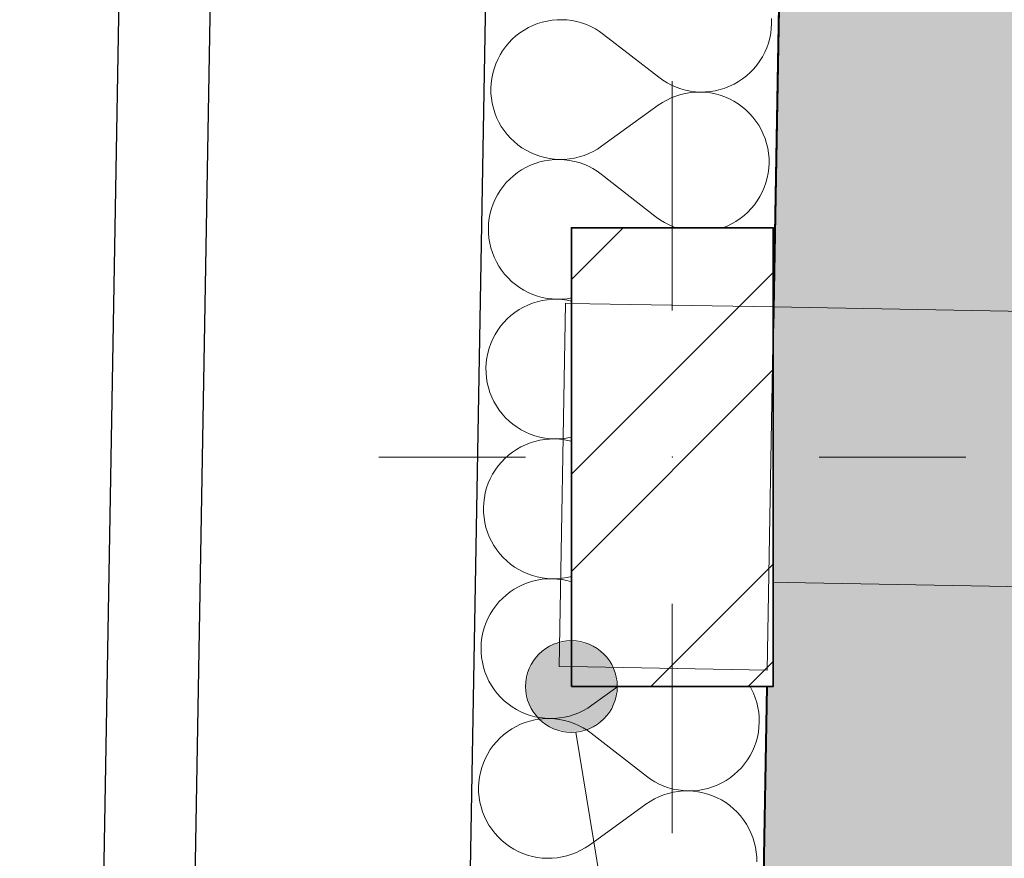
# Model space of a CAD drawing. Header units: millimetres. Extents: x -28017 to 3863, y -4271 to 20239.
# Tile 18 of 105: x -20835 to -20298, y 3334 to 3791. Entities that reach past the tile are written whole.
import ezdxf

# ---------------------------------------------------------------- set-up
doc = ezdxf.new("R2010")
doc.units = ezdxf.units.MM
doc.header["$MEASUREMENT"] = 0
doc.linetypes.add('Wipeout_Contour', pattern=[1000, 0, -1000])
for name, color, linetype in [('5._POHLED ZÁPADNÍ_2_2D prvky - obecné', 7, 'Continuous'), ('5._POHLED ZÁPADNÍ_2_Anotace - SP', 7, 'Continuous'), ('5._POHLED ZÁPADNÍ_2_Konstrukce - nenosné', 7, 'Continuous'), ('5._POHLED ZÁPADNÍ_2_Konstrukce - nosné', 7, 'Continuous'), ('5._POHLED ZÁPADNÍ_2_Nové_Konstrukce - nosné', 7, 'Continuous'), ('5._POHLED ZÁPADNÍ_2_Nové_Situace', 7, 'Continuous'), ('5._POHLED ZÁPADNÍ_2_Nové_Výplně - Povrchové', 7, 'Continuous'), ('5._POHLED ZÁPADNÍ_2_Nové_Výplně – Řezové', 7, 'Continuous'), ('5._POHLED ZÁPADNÍ_2_Výplně – Řezové', 7, 'Continuous')]:
    doc.layers.add(name, color=color, linetype=linetype)

# ---------------------------------------------------------------- blocks, each defined once
blk = doc.blocks.new('*X27', base_point=(-28336.19, -5790.34))
at = {"layer": '5._POHLED ZÁPADNÍ_2_Nové_Výplně – Řezové', "color": 21, "linetype": 'Continuous', "lineweight": 20, "true_color": 0xffaaaa}
for p, q in [((-20547.16, 3790.05), (-20549.81, 3789.42)), ((-20544.47, 3790.48), (-20547.16, 3790.05)), ((-20541.76, 3790.72), (-20544.47, 3790.48)), ((-20539.04, 3790.77), (-20541.76, 3790.72)), ((-20536.33, 3790.62), (-20539.04, 3790.77)), ((-20533.63, 3790.28), (-20536.33, 3790.62)), ((-20530.96, 3789.75), (-20533.63, 3790.28)), ((-20528.34, 3789.03), (-20530.96, 3789.75)), ((-20424.8, 3788.76), (-20424.85, 3791.48)), ((-20559.75, 3785.1), (-20562.02, 3783.58)), ((-20557.39, 3786.44), (-20559.75, 3785.1)), ((-20554.94, 3787.62), (-20557.39, 3786.44)), ((-20552.4, 3788.61), (-20554.94, 3787.62)), ((-20549.81, 3789.42), (-20552.4, 3788.61)), ((-20525.77, 3788.12), (-20528.34, 3789.03)), ((-20523.28, 3787.04), (-20525.77, 3788.12)), ((-20520.87, 3785.78), (-20523.28, 3787.04)), ((-20518.56, 3784.34), (-20520.87, 3785.78)), ((-20516.35, 3782.75), (-20518.56, 3784.34)), ((-20425.28, 3783.34), (-20424.95, 3786.04)), ((-20424.95, 3786.04), (-20424.8, 3788.76)), ((-20566.19, 3780.1), (-20568.08, 3778.14)), ((-20564.17, 3781.92), (-20566.19, 3780.1)), ((-20562.02, 3783.58), (-20564.17, 3781.92)), ((-20516.35, 3782.75), (-20486.28, 3759.36)), ((-20426.53, 3778.05), (-20425.81, 3780.68)), ((-20425.81, 3780.68), (-20425.28, 3783.34)), ((-20571.41, 3773.85), (-20572.84, 3771.53)), ((-20569.82, 3776.05), (-20571.41, 3773.85)), ((-20568.08, 3778.14), (-20569.82, 3776.05)), ((-20428.52, 3772.99), (-20427.44, 3775.49)), ((-20427.44, 3775.49), (-20426.53, 3778.05)), ((-20574.11, 3769.12), (-20575.19, 3766.63)), ((-20572.84, 3771.53), (-20574.11, 3769.12)), ((-20432.81, 3766.06), (-20431.22, 3768.27)), ((-20431.22, 3768.27), (-20429.79, 3770.58)), ((-20429.79, 3770.58), (-20428.52, 3772.99)), ((-20576.1, 3764.06), (-20576.82, 3761.44)), ((-20575.19, 3766.63), (-20576.1, 3764.06)), ((-20436.44, 3762.01), (-20434.55, 3763.97)), ((-20434.55, 3763.97), (-20432.81, 3766.06)), ((-20577.35, 3758.77), (-20577.68, 3756.07)), ((-20576.82, 3761.44), (-20577.35, 3758.77)), ((-20486.28, 3759.36), (-20484.07, 3757.77)), ((-20484.07, 3757.77), (-20481.76, 3756.34)), ((-20442.88, 3757.02), (-20440.61, 3758.53)), ((-20440.61, 3758.53), (-20438.46, 3760.2)), ((-20438.46, 3760.2), (-20436.44, 3762.01)), ((-20577.68, 3756.07), (-20577.83, 3753.35)), ((-20577.83, 3753.35), (-20577.78, 3750.63)), ((-20481.76, 3756.34), (-20479.35, 3755.07)), ((-20479.35, 3755.07), (-20476.86, 3753.99)), ((-20476.86, 3753.99), (-20474.29, 3753.08)), ((-20474.29, 3753.08), (-20471.67, 3752.36)), ((-20471.67, 3752.36), (-20469, 3751.83)), ((-20458.16, 3751.63), (-20455.47, 3752.06)), ((-20455.47, 3752.06), (-20452.82, 3752.69)), ((-20452.82, 3752.69), (-20450.23, 3753.5)), ((-20450.23, 3753.5), (-20447.69, 3754.5)), ((-20447.69, 3754.5), (-20445.24, 3755.67)), ((-20445.24, 3755.67), (-20442.88, 3757.02)), ((-20577.78, 3750.63), (-20577.54, 3747.92)), ((-20577.54, 3747.92), (-20577.1, 3745.24)), ((-20481.93, 3746.99), (-20484.29, 3745.64)), ((-20479.47, 3748.17), (-20481.93, 3746.99)), ((-20476.94, 3749.16), (-20479.47, 3748.17)), ((-20474.35, 3749.98), (-20476.94, 3749.16)), ((-20471.7, 3750.61), (-20474.35, 3749.98)), ((-20469.01, 3751.05), (-20471.7, 3750.61)), ((-20466.31, 3751.29), (-20469.01, 3751.05)), ((-20469, 3751.83), (-20466.3, 3751.49)), ((-20463.59, 3751.34), (-20466.31, 3751.29)), ((-20466.3, 3751.49), (-20463.59, 3751.34)), ((-20463.59, 3751.34), (-20460.87, 3751.39)), ((-20460.87, 3751.2), (-20463.59, 3751.34)), ((-20460.87, 3751.39), (-20458.16, 3751.63)), ((-20458.17, 3750.86), (-20460.87, 3751.2)), ((-20455.5, 3750.33), (-20458.17, 3750.86)), ((-20452.88, 3749.62), (-20455.5, 3750.33)), ((-20450.31, 3748.71), (-20452.88, 3749.62)), ((-20447.81, 3747.63), (-20450.31, 3748.71)), ((-20445.4, 3746.37), (-20447.81, 3747.63)), ((-20577.1, 3745.24), (-20576.47, 3742.59)), ((-20576.47, 3742.59), (-20575.66, 3739.99)), ((-20517.42, 3721.81), (-20486.55, 3744.13)), ((-20484.29, 3745.64), (-20486.55, 3744.13)), ((-20443.09, 3744.94), (-20445.4, 3746.37)), ((-20440.88, 3743.35), (-20443.09, 3744.94)), ((-20438.79, 3741.61), (-20440.88, 3743.35)), ((-20436.83, 3739.72), (-20438.79, 3741.61)), ((-20575.66, 3739.99), (-20574.66, 3737.46)), ((-20574.66, 3737.46), (-20573.49, 3735.01)), ((-20435.01, 3737.7), (-20436.83, 3739.72)), ((-20433.34, 3735.55), (-20435.01, 3737.7)), ((-20573.49, 3735.01), (-20572.14, 3732.65)), ((-20572.14, 3732.65), (-20570.63, 3730.39)), ((-20431.83, 3733.29), (-20433.34, 3735.55)), ((-20430.48, 3730.92), (-20431.83, 3733.29)), ((-20429.31, 3728.47), (-20430.48, 3730.92)), ((-20570.63, 3730.39), (-20568.96, 3728.24)), ((-20568.96, 3728.24), (-20567.14, 3726.21)), ((-20567.14, 3726.21), (-20565.18, 3724.33)), ((-20428.31, 3725.94), (-20429.31, 3728.47)), ((-20427.5, 3723.34), (-20428.31, 3725.94)), ((-20565.18, 3724.33), (-20563.09, 3722.58)), ((-20563.09, 3722.58), (-20560.88, 3720.99)), ((-20560.88, 3720.99), (-20558.57, 3719.57)), ((-20522.05, 3718.95), (-20519.68, 3720.29)), ((-20519.68, 3720.29), (-20517.42, 3721.81)), ((-20426.87, 3720.7), (-20427.5, 3723.34)), ((-20426.43, 3718.01), (-20426.87, 3720.7)), ((-20558.57, 3719.57), (-20556.16, 3718.31)), ((-20556.16, 3718.31), (-20553.66, 3717.22)), ((-20553.66, 3717.22), (-20551.1, 3716.32)), ((-20551.1, 3716.32), (-20548.47, 3715.6)), ((-20548.47, 3715.6), (-20545.8, 3715.07)), ((-20543.11, 3714.55), (-20545.82, 3714.3)), ((-20545.8, 3715.07), (-20543.1, 3714.74)), ((-20540.39, 3714.59), (-20543.11, 3714.55)), ((-20543.1, 3714.74), (-20540.39, 3714.59)), ((-20540.39, 3714.59), (-20537.67, 3714.64)), ((-20537.67, 3714.45), (-20540.39, 3714.59)), ((-20537.67, 3714.64), (-20534.96, 3714.89)), ((-20534.97, 3714.11), (-20537.67, 3714.45)), ((-20534.96, 3714.89), (-20532.27, 3715.33)), ((-20532.27, 3715.33), (-20529.62, 3715.95)), ((-20529.62, 3715.95), (-20527.03, 3716.77)), ((-20527.03, 3716.77), (-20524.5, 3717.77)), ((-20524.5, 3717.77), (-20522.05, 3718.95)), ((-20426.19, 3715.3), (-20426.43, 3718.01)), ((-20426.14, 3712.58), (-20426.19, 3715.3)), ((-20558.73, 3710.26), (-20561.1, 3708.92)), ((-20556.28, 3711.44), (-20558.73, 3710.26)), ((-20553.75, 3712.43), (-20556.28, 3711.44)), ((-20551.15, 3713.24), (-20553.75, 3712.43)), ((-20548.5, 3713.87), (-20551.15, 3713.24)), ((-20545.82, 3714.3), (-20548.5, 3713.87)), ((-20532.3, 3713.57), (-20534.97, 3714.11)), ((-20529.68, 3712.85), (-20532.3, 3713.57)), ((-20527.11, 3711.95), (-20529.68, 3712.85)), ((-20524.62, 3710.86), (-20527.11, 3711.95)), ((-20522.21, 3709.6), (-20524.62, 3710.86)), ((-20519.9, 3708.17), (-20522.21, 3709.6)), ((-20426.63, 3707.16), (-20426.29, 3709.86)), ((-20426.29, 3709.86), (-20426.14, 3712.58)), ((-20567.53, 3703.92), (-20569.42, 3701.96)), ((-20565.51, 3705.74), (-20567.53, 3703.92)), ((-20563.36, 3707.41), (-20565.51, 3705.74)), ((-20561.1, 3708.92), (-20563.36, 3707.41)), ((-20517.69, 3706.57), (-20519.9, 3708.17)), ((-20517.69, 3706.57), (-20487.62, 3683.18)), ((-20427.88, 3701.87), (-20427.16, 3704.5)), ((-20427.16, 3704.5), (-20426.63, 3707.16)), ((-20571.17, 3699.87), (-20572.76, 3697.67)), ((-20569.42, 3701.96), (-20571.17, 3699.87)), ((-20429.87, 3696.81), (-20428.78, 3699.31)), ((-20428.78, 3699.31), (-20427.88, 3701.87)), ((-20575.45, 3692.94), (-20576.53, 3690.45)), ((-20574.19, 3695.35), (-20575.45, 3692.94)), ((-20572.76, 3697.67), (-20574.19, 3695.35)), ((-20432.56, 3692.09), (-20431.13, 3694.4)), ((-20431.13, 3694.4), (-20429.87, 3696.81)), ((-20577.44, 3687.88), (-20578.16, 3685.26)), ((-20576.53, 3690.45), (-20577.44, 3687.88)), ((-20437.78, 3685.84), (-20435.89, 3687.79)), ((-20435.89, 3687.79), (-20434.15, 3689.88)), ((-20434.15, 3689.88), (-20432.56, 3692.09)), ((-20578.69, 3682.59), (-20579.03, 3679.89)), ((-20578.16, 3685.26), (-20578.69, 3682.59)), ((-20487.62, 3683.18), (-20485.42, 3681.59)), ((-20444.22, 3680.84), (-20441.95, 3682.35)), ((-20441.95, 3682.35), (-20439.81, 3684.02)), ((-20439.81, 3684.02), (-20437.78, 3685.84)), ((-20579.03, 3679.89), (-20579.17, 3677.17)), ((-20579.17, 3677.17), (-20579.12, 3674.45)), ((-20485.42, 3681.59), (-20483.1, 3680.16)), ((-20483.1, 3680.16), (-20480.69, 3678.9)), ((-20480.69, 3678.9), (-20478.2, 3677.81)), ((-20478.2, 3677.81), (-20476.9, 3677.35)), ((-20451.5, 3677.35), (-20449.04, 3678.32)), ((-20449.04, 3678.32), (-20446.58, 3679.49)), ((-20446.58, 3679.49), (-20444.22, 3680.84)), ((-20579.12, 3674.45), (-20578.88, 3671.74)), ((-20578.88, 3671.74), (-20578.44, 3669.06)), ((-20578.44, 3669.06), (-20577.82, 3666.41)), ((-20577.82, 3666.41), (-20577, 3663.82)), ((-20577, 3663.82), (-20576, 3661.28)), ((-20576, 3661.28), (-20574.83, 3658.83)), ((-20574.83, 3658.83), (-20573.48, 3656.47)), ((-20573.48, 3656.47), (-20571.97, 3654.21)), ((-20571.97, 3654.21), (-20570.3, 3652.06)), ((-20570.3, 3652.06), (-20568.48, 3650.04)), ((-20568.48, 3650.04), (-20566.52, 3648.15)), ((-20566.52, 3648.15), (-20564.43, 3646.4)), ((-20564.43, 3646.4), (-20562.23, 3644.81)), ((-20562.23, 3644.81), (-20559.91, 3643.39)), ((-20559.91, 3643.39), (-20557.5, 3642.13)), ((-20557.5, 3642.13), (-20555, 3641.04)), ((-20555, 3641.04), (-20552.44, 3640.14)), ((-20552.44, 3640.14), (-20549.81, 3639.42)), ((-20549.81, 3639.42), (-20547.14, 3638.89)), ((-20560.07, 3634.08), (-20562.44, 3632.74)), ((-20557.62, 3635.26), (-20560.07, 3634.08)), ((-20555.09, 3636.25), (-20557.62, 3635.26)), ((-20552.49, 3637.07), (-20555.09, 3636.25)), ((-20549.84, 3637.69), (-20552.49, 3637.07)), ((-20547.16, 3638.12), (-20549.84, 3637.69)), ((-20544.45, 3638.37), (-20547.16, 3638.12)), ((-20547.14, 3638.89), (-20544.44, 3638.56)), ((-20541.73, 3638.41), (-20544.45, 3638.37)), ((-20544.44, 3638.56), (-20541.73, 3638.41)), ((-20541.73, 3638.41), (-20539.01, 3638.46)), ((-20539.01, 3638.27), (-20541.73, 3638.41)), ((-20539.01, 3638.46), (-20536.3, 3638.71)), ((-20536.31, 3637.93), (-20539.01, 3638.27)), ((-20533.92, 3637.45), (-20536.31, 3637.93)), ((-20536.3, 3638.71), (-20533.92, 3639.1)), ((-20566.85, 3629.56), (-20568.87, 3627.74)), ((-20564.7, 3631.23), (-20566.85, 3629.56)), ((-20562.44, 3632.74), (-20564.7, 3631.23)), ((-20572.51, 3623.7), (-20574.1, 3621.49)), ((-20570.76, 3625.78), (-20572.51, 3623.7)), ((-20568.87, 3627.74), (-20570.76, 3625.78)), ((-20575.53, 3619.17), (-20576.79, 3616.76)), ((-20574.1, 3621.49), (-20575.53, 3619.17)), ((-20577.87, 3614.27), (-20578.78, 3611.7)), ((-20576.79, 3616.76), (-20577.87, 3614.27)), ((-20579.5, 3609.08), (-20580.03, 3606.41)), ((-20578.78, 3611.7), (-20579.5, 3609.08)), ((-20580.37, 3603.71), (-20580.51, 3601)), ((-20580.03, 3606.41), (-20580.37, 3603.71)), ((-20580.51, 3601), (-20580.46, 3598.28)), ((-20580.46, 3598.28), (-20580.22, 3595.57)), ((-20580.22, 3595.57), (-20579.78, 3592.88)), ((-20579.78, 3592.88), (-20579.16, 3590.23)), ((-20579.16, 3590.23), (-20578.34, 3587.64)), ((-20578.34, 3587.64), (-20577.35, 3585.11)), ((-20577.35, 3585.11), (-20576.17, 3582.65)), ((-20576.17, 3582.65), (-20574.82, 3580.29)), ((-20574.82, 3580.29), (-20573.31, 3578.03)), ((-20573.31, 3578.03), (-20571.64, 3575.88)), ((-20571.64, 3575.88), (-20569.82, 3573.86)), ((-20569.82, 3573.86), (-20567.86, 3571.97)), ((-20567.86, 3571.97), (-20565.77, 3570.23)), ((-20565.77, 3570.23), (-20563.57, 3568.64)), ((-20563.57, 3568.64), (-20561.25, 3567.21)), ((-20561.25, 3567.21), (-20558.84, 3565.95)), ((-20558.84, 3565.95), (-20556.34, 3564.86)), ((-20556.34, 3564.86), (-20553.78, 3563.96)), ((-20558.96, 3559.08), (-20561.41, 3557.91)), ((-20556.43, 3560.07), (-20558.96, 3559.08)), ((-20553.83, 3560.89), (-20556.43, 3560.07)), ((-20551.18, 3561.51), (-20553.83, 3560.89)), ((-20553.78, 3563.96), (-20551.15, 3563.24)), ((-20548.5, 3561.95), (-20551.18, 3561.51)), ((-20551.15, 3563.24), (-20548.49, 3562.72)), ((-20545.79, 3562.19), (-20548.5, 3561.95)), ((-20548.49, 3562.72), (-20545.79, 3562.38)), ((-20545.79, 3562.38), (-20543.07, 3562.24)), ((-20543.07, 3562.24), (-20545.79, 3562.19)), ((-20543.07, 3562.24), (-20540.35, 3562.29)), ((-20540.35, 3562.09), (-20543.07, 3562.24)), ((-20540.35, 3562.29), (-20537.64, 3562.53)), ((-20537.65, 3561.75), (-20540.35, 3562.09)), ((-20534.99, 3561.22), (-20537.65, 3561.75)), ((-20537.64, 3562.53), (-20534.95, 3562.97)), ((-20533.92, 3560.92), (-20534.99, 3561.22)), ((-20534.95, 3562.97), (-20533.92, 3563.21)), ((-20568.19, 3553.38), (-20570.21, 3551.56)), ((-20566.04, 3555.05), (-20568.19, 3553.38)), ((-20563.78, 3556.56), (-20566.04, 3555.05)), ((-20561.41, 3557.91), (-20563.78, 3556.56)), ((-20572.1, 3549.6), (-20573.85, 3547.52)), ((-20570.21, 3551.56), (-20572.1, 3549.6)), ((-20576.87, 3543), (-20578.13, 3540.59)), ((-20575.44, 3545.31), (-20576.87, 3543)), ((-20573.85, 3547.52), (-20575.44, 3545.31)), ((-20579.22, 3538.09), (-20580.12, 3535.53)), ((-20578.13, 3540.59), (-20579.22, 3538.09)), ((-20580.84, 3532.9), (-20581.37, 3530.23)), ((-20580.12, 3535.53), (-20580.84, 3532.9)), ((-20581.71, 3527.53), (-20581.85, 3524.82)), ((-20581.37, 3530.23), (-20581.71, 3527.53)), ((-20581.85, 3524.82), (-20581.8, 3522.1)), ((-20581.8, 3522.1), (-20581.56, 3519.39)), ((-20581.56, 3519.39), (-20581.12, 3516.7)), ((-20581.12, 3516.7), (-20580.5, 3514.05)), ((-20580.5, 3514.05), (-20579.68, 3511.46)), ((-20579.68, 3511.46), (-20578.69, 3508.93)), ((-20578.69, 3508.93), (-20577.51, 3506.47)), ((-20577.51, 3506.47), (-20576.16, 3504.11)), ((-20576.16, 3504.11), (-20574.65, 3501.85)), ((-20574.65, 3501.85), (-20572.98, 3499.7)), ((-20572.98, 3499.7), (-20571.16, 3497.68)), ((-20571.16, 3497.68), (-20569.2, 3495.79)), ((-20569.2, 3495.79), (-20567.12, 3494.05)), ((-20567.12, 3494.05), (-20564.91, 3492.46)), ((-20564.91, 3492.46), (-20562.59, 3491.03)), ((-20562.59, 3491.03), (-20560.18, 3489.77)), ((-20560.18, 3489.77), (-20557.69, 3488.69)), ((-20557.77, 3483.9), (-20560.3, 3482.9)), ((-20555.17, 3484.71), (-20557.77, 3483.9)), ((-20557.69, 3488.69), (-20555.12, 3487.78)), ((-20552.53, 3485.33), (-20555.17, 3484.71)), ((-20555.12, 3487.78), (-20552.5, 3487.07)), ((-20549.84, 3485.77), (-20552.53, 3485.33)), ((-20552.5, 3487.07), (-20549.83, 3486.54)), ((-20547.13, 3486.01), (-20549.84, 3485.77)), ((-20549.83, 3486.54), (-20547.13, 3486.2)), ((-20547.13, 3486.2), (-20544.41, 3486.06)), ((-20544.41, 3486.06), (-20547.13, 3486.01)), ((-20544.41, 3486.06), (-20541.69, 3486.11)), ((-20541.69, 3485.91), (-20544.41, 3486.06)), ((-20541.69, 3486.11), (-20538.98, 3486.35)), ((-20538.99, 3485.57), (-20541.69, 3485.91)), ((-20536.33, 3485.04), (-20538.99, 3485.57)), ((-20538.98, 3486.35), (-20536.3, 3486.79)), ((-20533.92, 3484.38), (-20536.33, 3485.04)), ((-20536.3, 3486.79), (-20533.92, 3487.35)), ((-20567.38, 3478.87), (-20569.53, 3477.2)), ((-20565.12, 3480.38), (-20567.38, 3478.87)), ((-20562.76, 3481.73), (-20565.12, 3480.38)), ((-20560.3, 3482.9), (-20562.76, 3481.73)), ((-20573.44, 3473.43), (-20575.19, 3471.34)), ((-20571.56, 3475.38), (-20573.44, 3473.43)), ((-20569.53, 3477.2), (-20571.56, 3475.38)), ((-20576.78, 3469.13), (-20578.21, 3466.82)), ((-20575.19, 3471.34), (-20576.78, 3469.13)), ((-20579.47, 3464.41), (-20580.56, 3461.91)), ((-20578.21, 3466.82), (-20579.47, 3464.41)), ((-20581.46, 3459.35), (-20582.18, 3456.72)), ((-20580.56, 3461.91), (-20581.46, 3459.35)), ((-20582.71, 3454.05), (-20583.05, 3451.36)), ((-20582.18, 3456.72), (-20582.71, 3454.05)), ((-20583.05, 3451.36), (-20583.19, 3448.64)), ((-20583.19, 3448.64), (-20583.15, 3445.92)), ((-20583.15, 3445.92), (-20582.9, 3443.21)), ((-20582.9, 3443.21), (-20582.47, 3440.52)), ((-20582.47, 3440.52), (-20581.84, 3437.88)), ((-20581.84, 3437.88), (-20581.03, 3435.28)), ((-20581.03, 3435.28), (-20580.03, 3432.75)), ((-20580.03, 3432.75), (-20578.85, 3430.3)), ((-20578.85, 3430.3), (-20577.51, 3427.93)), ((-20577.51, 3427.93), (-20575.99, 3425.67)), ((-20575.99, 3425.67), (-20574.32, 3423.52)), ((-20522.79, 3417.09), (-20508.6, 3427.35)), ((-20435.85, 3426.21), (-20436.5, 3427.35)), ((-20434.67, 3423.76), (-20435.85, 3426.21)), ((-20574.32, 3423.52), (-20572.5, 3421.5)), ((-20572.5, 3421.5), (-20570.55, 3419.61)), ((-20570.55, 3419.61), (-20568.46, 3417.87)), ((-20433.68, 3421.22), (-20434.67, 3423.76)), ((-20432.86, 3418.63), (-20433.68, 3421.22)), ((-20568.46, 3417.87), (-20566.25, 3416.28)), ((-20566.25, 3416.28), (-20563.93, 3414.85)), ((-20563.93, 3414.85), (-20561.52, 3413.59)), ((-20529.86, 3413.05), (-20527.41, 3414.23)), ((-20527.41, 3414.23), (-20525.05, 3415.58)), ((-20525.05, 3415.58), (-20522.79, 3417.09)), ((-20432.24, 3415.98), (-20432.86, 3418.63)), ((-20431.8, 3413.3), (-20432.24, 3415.98)), ((-20561.52, 3413.59), (-20559.03, 3412.51)), ((-20556.51, 3408.53), (-20559.11, 3407.72)), ((-20559.03, 3412.51), (-20556.46, 3411.6)), ((-20553.87, 3409.15), (-20556.51, 3408.53)), ((-20556.46, 3411.6), (-20553.84, 3410.89)), ((-20551.18, 3409.59), (-20553.87, 3409.15)), ((-20553.84, 3410.89), (-20551.17, 3410.36)), ((-20548.47, 3409.83), (-20551.18, 3409.59)), ((-20551.17, 3410.36), (-20548.47, 3410.02)), ((-20548.47, 3410.02), (-20545.75, 3409.88)), ((-20545.75, 3409.88), (-20548.47, 3409.83)), ((-20545.75, 3409.88), (-20543.03, 3409.93)), ((-20543.04, 3409.73), (-20545.75, 3409.88)), ((-20540.34, 3409.39), (-20543.04, 3409.73)), ((-20543.03, 3409.93), (-20540.32, 3410.17)), ((-20537.67, 3408.86), (-20540.34, 3409.39)), ((-20540.32, 3410.17), (-20537.64, 3410.61)), ((-20535.04, 3408.14), (-20537.67, 3408.86)), ((-20537.64, 3410.61), (-20534.99, 3411.24)), ((-20534.99, 3411.24), (-20532.39, 3412.06)), ((-20532.39, 3412.06), (-20529.86, 3413.05)), ((-20431.56, 3410.59), (-20431.8, 3413.3)), ((-20431.51, 3407.87), (-20431.56, 3410.59)), ((-20566.46, 3404.2), (-20568.72, 3402.69)), ((-20564.1, 3405.55), (-20566.46, 3404.2)), ((-20561.64, 3406.72), (-20564.1, 3405.55)), ((-20559.11, 3407.72), (-20561.64, 3406.72)), ((-20532.48, 3407.23), (-20535.04, 3408.14)), ((-20529.99, 3406.14), (-20532.48, 3407.23)), ((-20527.58, 3404.88), (-20529.99, 3406.14)), ((-20525.26, 3403.45), (-20527.58, 3404.88)), ((-20523.06, 3401.86), (-20525.26, 3403.45)), ((-20431.99, 3402.45), (-20431.65, 3405.15)), ((-20431.65, 3405.15), (-20431.51, 3407.87)), ((-20572.9, 3399.2), (-20574.79, 3397.25)), ((-20570.87, 3401.02), (-20572.9, 3399.2)), ((-20568.72, 3402.69), (-20570.87, 3401.02)), ((-20523.06, 3401.86), (-20492.99, 3378.47)), ((-20433.24, 3397.16), (-20432.52, 3399.78)), ((-20432.52, 3399.78), (-20431.99, 3402.45)), ((-20578.12, 3392.95), (-20579.55, 3390.64)), ((-20576.53, 3395.16), (-20578.12, 3392.95)), ((-20574.79, 3397.25), (-20576.53, 3395.16)), ((-20435.23, 3392.1), (-20434.15, 3394.59)), ((-20434.15, 3394.59), (-20433.24, 3397.16)), ((-20580.81, 3388.23), (-20581.9, 3385.73)), ((-20579.55, 3390.64), (-20580.81, 3388.23)), ((-20439.51, 3385.17), (-20437.92, 3387.37)), ((-20437.92, 3387.37), (-20436.49, 3389.69)), ((-20436.49, 3389.69), (-20435.23, 3392.1)), ((-20582.8, 3383.17), (-20583.52, 3380.54)), ((-20581.9, 3385.73), (-20582.8, 3383.17)), ((-20443.15, 3381.12), (-20441.26, 3383.08)), ((-20441.26, 3383.08), (-20439.51, 3385.17)), ((-20584.05, 3377.88), (-20584.39, 3375.18)), ((-20583.52, 3380.54), (-20584.05, 3377.88)), ((-20492.99, 3378.47), (-20490.78, 3376.88)), ((-20490.78, 3376.88), (-20488.47, 3375.44)), ((-20449.58, 3376.12), (-20447.32, 3377.63)), ((-20447.32, 3377.63), (-20445.17, 3379.3)), ((-20445.17, 3379.3), (-20443.15, 3381.12)), ((-20584.39, 3375.18), (-20584.54, 3372.46)), ((-20584.54, 3372.46), (-20584.49, 3369.74)), ((-20488.47, 3375.44), (-20486.06, 3374.18)), ((-20486.06, 3374.18), (-20483.56, 3373.09)), ((-20483.56, 3373.09), (-20481, 3372.19)), ((-20481, 3372.19), (-20478.38, 3371.47)), ((-20478.38, 3371.47), (-20475.71, 3370.93)), ((-20475.71, 3370.93), (-20473.01, 3370.59)), ((-20464.86, 3370.74), (-20462.18, 3371.17)), ((-20462.18, 3371.17), (-20459.53, 3371.8)), ((-20459.53, 3371.8), (-20456.93, 3372.61)), ((-20456.93, 3372.61), (-20454.4, 3373.6)), ((-20454.4, 3373.6), (-20451.95, 3374.78)), ((-20451.95, 3374.78), (-20449.58, 3376.12)), ((-20584.49, 3369.74), (-20584.24, 3367.03)), ((-20584.24, 3367.03), (-20583.81, 3364.34)), ((-20488.63, 3366.09), (-20491, 3364.75)), ((-20486.18, 3367.27), (-20488.63, 3366.09)), ((-20483.65, 3368.27), (-20486.18, 3367.27)), ((-20481.05, 3369.09), (-20483.65, 3368.27)), ((-20478.41, 3369.71), (-20481.05, 3369.09)), ((-20475.72, 3370.15), (-20478.41, 3369.71)), ((-20473.01, 3370.4), (-20475.72, 3370.15)), ((-20473.01, 3370.59), (-20470.29, 3370.45)), ((-20470.29, 3370.45), (-20473.01, 3370.4)), ((-20470.29, 3370.45), (-20467.57, 3370.5)), ((-20467.58, 3370.3), (-20470.29, 3370.45)), ((-20464.88, 3369.97), (-20467.58, 3370.3)), ((-20467.57, 3370.5), (-20464.86, 3370.74)), ((-20462.21, 3369.44), (-20464.88, 3369.97)), ((-20459.58, 3368.72), (-20462.21, 3369.44)), ((-20457.02, 3367.82), (-20459.58, 3368.72)), ((-20454.52, 3366.73), (-20457.02, 3367.82)), ((-20452.11, 3365.48), (-20454.52, 3366.73)), ((-20583.81, 3364.34), (-20583.18, 3361.7)), ((-20583.18, 3361.7), (-20582.37, 3359.1)), ((-20524.13, 3340.92), (-20493.26, 3363.23)), ((-20491, 3364.75), (-20493.26, 3363.23)), ((-20449.79, 3364.05), (-20452.11, 3365.48)), ((-20447.59, 3362.46), (-20449.79, 3364.05)), ((-20445.5, 3360.71), (-20447.59, 3362.46)), ((-20443.54, 3358.83), (-20445.5, 3360.71)), ((-20582.37, 3359.1), (-20581.37, 3356.57)), ((-20581.37, 3356.57), (-20580.19, 3354.12)), ((-20441.72, 3356.8), (-20443.54, 3358.83)), ((-20440.05, 3354.66), (-20441.72, 3356.8)), ((-20580.19, 3354.12), (-20578.85, 3351.75)), ((-20578.85, 3351.75), (-20577.33, 3349.49)), ((-20577.33, 3349.49), (-20575.66, 3347.34)), ((-20438.54, 3352.39), (-20440.05, 3354.66)), ((-20437.19, 3350.03), (-20438.54, 3352.39)), ((-20436.02, 3347.58), (-20437.19, 3350.03)), ((-20575.66, 3347.34), (-20573.85, 3345.32)), ((-20573.85, 3345.32), (-20571.89, 3343.43)), ((-20435.02, 3345.05), (-20436.02, 3347.58)), ((-20434.2, 3342.45), (-20435.02, 3345.05)), ((-20571.89, 3343.43), (-20569.8, 3341.69)), ((-20569.8, 3341.69), (-20567.59, 3340.1)), ((-20567.59, 3340.1), (-20565.28, 3338.67)), ((-20565.28, 3338.67), (-20562.86, 3337.41)), ((-20528.75, 3338.05), (-20526.39, 3339.4)), ((-20526.39, 3339.4), (-20524.13, 3340.92)), ((-20433.58, 3339.8), (-20434.2, 3342.45)), ((-20433.14, 3337.12), (-20433.58, 3339.8)), ((-20562.86, 3337.41), (-20560.37, 3336.33)), ((-20560.37, 3336.33), (-20557.8, 3335.43)), ((-20557.8, 3335.43), (-20555.18, 3334.71)), ((-20555.18, 3334.71), (-20552.51, 3334.18)), ((-20552.51, 3334.18), (-20549.81, 3333.84)), ((-20549.81, 3333.84), (-20547.09, 3333.7)), ((-20547.09, 3333.7), (-20544.37, 3333.75)), ((-20544.37, 3333.75), (-20541.66, 3334)), ((-20541.66, 3334), (-20538.98, 3334.43)), ((-20538.98, 3334.43), (-20536.33, 3335.06)), ((-20536.33, 3335.06), (-20533.74, 3335.88)), ((-20533.74, 3335.88), (-20531.21, 3336.88)), ((-20531.21, 3336.88), (-20528.75, 3338.05)), ((-20432.9, 3334.41), (-20433.14, 3337.12)), ((-20432.85, 3331.69), (-20432.9, 3334.41))]:
    blk.add_line(p, q, dxfattribs=at)

msp = doc.modelspace()

# ---------------------------------------------------------------- hatches: boundary and pattern name
at = {"layer": '5._POHLED ZÁPADNÍ_2_Výplně – Řezové', "linetype": 'Continuous', "lineweight": 13}
msp.add_hatch(color=254, dxfattribs=at).paths.add_polyline_path([(-20427.35, 3427.35), (-20438.42, 2799.01), (-20063.48, 2792.41), (-20033.81, 4477.45), (-20408.75, 4484.06), (-20423.92, 3622.47), (-20423.92, 3427.35)])

# ---------------------------------------------------------------- linework, layer by layer
at = {"layer": '5._POHLED ZÁPADNÍ_2_2D prvky - obecné', "color": 8, "linetype": 'Continuous', "lineweight": 13}
for p, q in [((-20048.77, 3627.59), (-20423.71, 3634.19)), ((-20051.41, 3477.6), (-20426.35, 3484.2))]:
    msp.add_line(p, q, dxfattribs=at)
at = {"layer": '5._POHLED ZÁPADNÍ_2_Konstrukce - nenosné', "color": 1, "linetype": 'Continuous', "lineweight": 20}
msp.add_line((-20398.92, 3552.35), (-20318.92, 3552.35), dxfattribs=at)
at = {"layer": '5._POHLED ZÁPADNÍ_2_Konstrukce - nosné', "color": 7, "linetype": 'Continuous', "lineweight": 50, "flags": 128}
for points in [[(-20408.75, 4484.06), (-20423.92, 3622.47)], [(-20427.35, 3427.35), (-20438.42, 2799.01)]]:
    msp.add_lwpolyline(points, dxfattribs=at)

# ---------------------------------------------------------------- wipeouts: each hides what was drawn before it
at = {"color": 254, "linetype": 'Wipeout_Contour', "lineweight": 0, "ltscale": 87829.541372}
msp.add_wipeout([(-20665.38, 10358), (-20834.68, 724.51), (-20784.69, 723.63), (-20615.46, 10352.94)], dxfattribs=at).dxf.layer = '5._POHLED ZÁPADNÍ_2_Nové_Výplně - Povrchové'

# ---------------------------------------------------------------- next in the draw order: linework, layer by layer
at = {"layer": '5._POHLED ZÁPADNÍ_2_Nové_Situace', "color": 1, "linetype": 'Continuous', "lineweight": 25, "flags": 128}
for points in [[(-20664.49, 10408.17), (-20834.68, 724.51)], [(-20784.69, 723.63), (-20615.46, 10352.94)]]:
    msp.add_lwpolyline(points, dxfattribs=at)

# ---------------------------------------------------------------- next in the draw order: wipeouts: each hides what was drawn before it
at = {"color": 254, "linetype": 'Wipeout_Contour', "lineweight": 0, "ltscale": 228814.047309}
msp.add_wipeout([(-20599.68, 2728.56), (-20449.71, 2725.91), (-20439.71, 2725.74), (-20427.35, 3427.35), (-20533.92, 3427.35), (-20533.92, 3677.35), (-20423.92, 3677.35), (-20423.92, 3622.47), (-20407.51, 4554.17), (-20417.51, 4554.34), (-20567.49, 4556.98)], dxfattribs=at).dxf.layer = '5._POHLED ZÁPADNÍ_2_Nové_Výplně – Řezové'

# ---------------------------------------------------------------- next in the draw order: linework, layer by layer
at = {"layer": '5._POHLED ZÁPADNÍ_2_Anotace - SP', "color": 154, "linetype": 'Continuous', "lineweight": 13, "flags": 128}
msp.add_lwpolyline([(-20531.54, 3402.46), (-20514.21, 3297.26), (-20485.65, 3209.89), (-20444.4, 3139.18), (-20418.56, 3109.7), (-20389.01, 3083.95), (-20355.55, 3061.78), (-20318.02, 3043.04), (-20229.97, 3015.26), (-20123.43, 2999.46), (-19996.92, 2994.45)], dxfattribs=at)
at = {"layer": '5._POHLED ZÁPADNÍ_2_Konstrukce - nenosné', "color": 8, "linetype": 'Continuous', "lineweight": 20}
msp.add_line((-20537.15, 3636.18), (-20540.63, 3438.29), dxfattribs=at)
at = {"layer": '5._POHLED ZÁPADNÍ_2_Konstrukce - nenosné', "color": 1, "linetype": 'Continuous', "lineweight": 20}
msp.add_line((-20558.92, 3552.35), (-20638.92, 3552.35), dxfattribs=at)
at = {"layer": '5._POHLED ZÁPADNÍ_2_Nové_Konstrukce - nosné', "color": 1, "linetype": 'Continuous', "lineweight": 25, "flags": 128}
for points in [[(-20567.49, 4556.98), (-20599.68, 2728.56)], [(-20423.92, 3622.47), (-20407.51, 4554.17)], [(-20439.71, 2725.74), (-20427.35, 3427.35)]]:
    msp.add_lwpolyline(points, dxfattribs=at)

# ---------------------------------------------------------------- next in the draw order: block references
at = {"layer": '5._POHLED ZÁPADNÍ_2_Konstrukce - nenosné', "color": 9, "linetype": 'Continuous', "lineweight": 13}
msp.add_blockref('*X27', (-28336.19, -5790.34), dxfattribs=at)

# ---------------------------------------------------------------- next in the draw order: wipeouts: each hides what was drawn before it
at = {"color": 254, "linetype": 'Wipeout_Contour', "lineweight": 0, "ltscale": 83140.420294}
msp.add_wipeout([(-20533.92, 3427.35), (-20423.92, 3427.35), (-20423.92, 3677.35), (-20533.92, 3677.35)], dxfattribs=at).dxf.layer = '5._POHLED ZÁPADNÍ_2_Výplně – Řezové'

# ---------------------------------------------------------------- next in the draw order: hatches: boundary and pattern name
at = {"layer": '5._POHLED ZÁPADNÍ_2_Anotace - SP', "linetype": 'Continuous', "lineweight": 13}
msp.add_hatch(color=154, dxfattribs=at).paths.add_polyline_path([(-20558.92, 3427.35), (-20557.02, 3417.78), (-20551.6, 3409.67), (-20543.49, 3404.25), (-20533.92, 3402.35), (-20524.35, 3404.25), (-20516.24, 3409.67), (-20510.82, 3417.78), (-20508.92, 3427.35), (-20510.82, 3436.92), (-20516.24, 3445.03), (-20524.35, 3450.45), (-20533.92, 3452.35), (-20543.49, 3450.45), (-20551.6, 3445.03), (-20557.02, 3436.92)])
at = {"layer": '5._POHLED ZÁPADNÍ_2_Výplně – Řezové', "linetype": 'Continuous', "lineweight": 13, "true_color": 0x97cbff}
h = msp.add_hatch(dxfattribs=at)
h.set_pattern_fill('Kov___ocel_0002', color=151, style=0, pattern_type=2)
h.set_pattern_definition([(45, (0, 0), (-79.5495, 79.5495), []), (45, (-26.52, 26.52), (-79.5495, 79.5495), [])])
h.paths.add_polyline_path([(-20533.92, 3427.35), (-20423.92, 3427.35), (-20423.92, 3677.35), (-20533.92, 3677.35)])

# ---------------------------------------------------------------- next in the draw order: linework, layer by layer
at = {"layer": '5._POHLED ZÁPADNÍ_2_Anotace - SP', "color": 154, "linetype": 'Continuous', "lineweight": 13}
msp.add_circle((-20533.92, 3427.35), 25, dxfattribs=at)
at = {"layer": '5._POHLED ZÁPADNÍ_2_Konstrukce - nenosné', "color": 1, "linetype": 'Continuous', "lineweight": 20}
for p, q in [((-20478.92, 3632.35), (-20478.92, 3757.35)), ((-20478.92, 3472.35), (-20478.92, 3347.35))]:
    msp.add_line(p, q, dxfattribs=at)
at = {"layer": '5._POHLED ZÁPADNÍ_2_Konstrukce - nenosné', "color": 8, "linetype": 'Continuous', "lineweight": 20}
for p, q in [((-20423.71, 3634.19), (-20537.15, 3636.18)), ((-20427.2, 3436.3), (-20423.71, 3634.19)), ((-20540.63, 3438.29), (-20427.2, 3436.3))]:
    msp.add_line(p, q, dxfattribs=at)
at = {"layer": '5._POHLED ZÁPADNÍ_2_Konstrukce - nenosné', "color": 7, "linetype": 'Continuous', "lineweight": 35, "flags": 128}
msp.add_lwpolyline([(-20533.92, 3427.35), (-20423.92, 3427.35), (-20423.92, 3677.35), (-20533.92, 3677.35)], close=True, dxfattribs=at)
at = {"layer": '5._POHLED ZÁPADNÍ_2_Konstrukce - nenosné', "color": 1, "linetype": 'Continuous', "lineweight": 20}
msp.add_point((-20478.92, 3552.35), dxfattribs=at)

doc.saveas('drawing.dxf')
